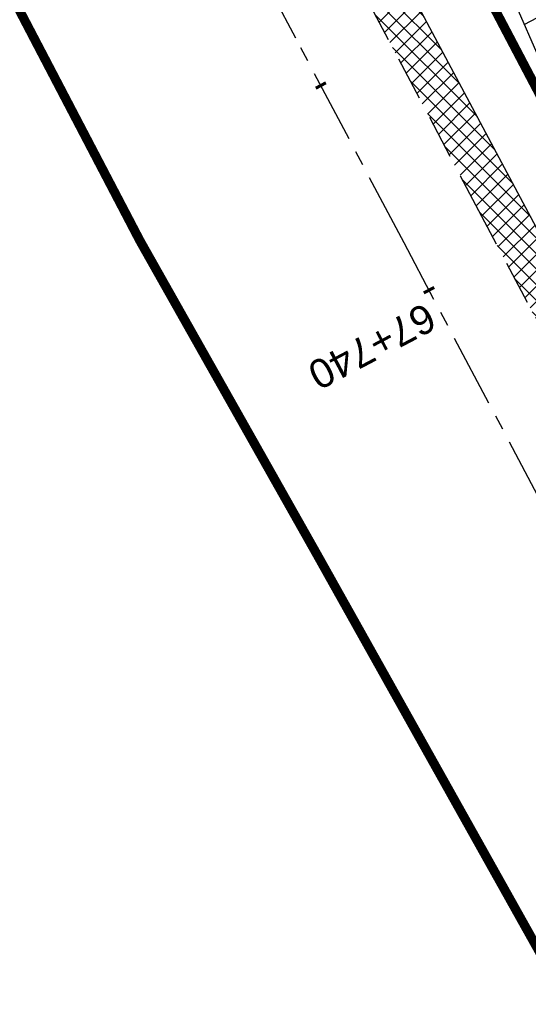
# Model space of a CAD drawing. Header units: metres. Extents: x 7529682 to 7533711, y 5721195 to 5727842.
# Tile 163 of 232: x 7530276 to 7530298, y 5726653 to 5726695. Entities that reach past the tile are written whole.
import ezdxf

# ---------------------------------------------------------------- set-up
doc = ezdxf.new("R2010")
doc.units = ezdxf.units.M
for name, pattern in [('817-dzialki-09-05-04$0$HIDDEN', [0.375, 0.25, -0.125]), ('ACAD_ISO05W100', [33, 24, -3, 0, -3, 0, -3]), ('CENTER', [50.800000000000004, 31.75, -6.35, 6.35, -6.35]), ('HIDDEN', [9.524999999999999, 6.35, -3.175])]:
    doc.linetypes.add(name, pattern=pattern)
for name, color, linetype in [('C-DROGI-SYTUACJA-ETYKIETY', 7, 'Continuous'), ('D-hatch-pobocza', 131, 'Continuous'), ('D-pobocza', 60, 'Continuous'), ('D-rowy', 160, 'Continuous'), ('D-skarpa', 2, 'Continuous'), ('D-skarpa-kreskowanie', 2, 'Continuous')]:
    doc.layers.add(name, color=color, linetype=linetype)
doc.layers.add('D-hatch-ciag-pieszo-rowerowy', color=7, linetype='Continuous', lineweight=13, true_color=0xff9f80)
doc.layers.add('D-LR-etap-III', color=7, linetype='817-dzialki-09-05-04$0$HIDDEN', lineweight=50, true_color=0x00008f)
for name, color, linetype, lineweight in [('D-krawędzie', 3, 'Continuous', 30), ('D-oś', 10, 'CENTER', 30), ('D-pas-drogowy', 7, 'ACAD_ISO05W100', 50)]:
    doc.layers.add(name, color=color, linetype=linetype, lineweight=lineweight)
doc.styles.get("Standard").update_dxf_attribs({"font": 'arial.ttf'})
pattern_1 = [(45, (0, 0), (-0.3367596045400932, 0.3367596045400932), []), (135, (0, 0), (-0.3367596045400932, -0.3367596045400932), [])]

# ---------------------------------------------------------------- blocks, each defined once
blk = doc.blocks.new('AeccTickLine')
at = {"color": 0, "linetype": 'ByBlock', "lineweight": -2}
blk.add_line((0, 1), (-3.673819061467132e-16, -1), dxfattribs=at)

msp = doc.modelspace()

# ---------------------------------------------------------------- hatches: boundary and pattern name
at = {"layer": 'D-hatch-ciag-pieszo-rowerowy'}
h = msp.add_hatch(dxfattribs=at)
h.set_pattern_fill('ANSI37', color=256, scale=0.15, style=0)
h.set_pattern_definition(pattern_1)
h.paths.add_polyline_path([(7530290.543319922, 5726718.375739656, -0.05981638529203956), (7530286.288863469, 5726729.511308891), (7530285.062150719, 5726729.254160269, 0.06075633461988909), (7530289.361782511, 5726717.936811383), (7530322.48423269, 5726654.997800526), (7530323.289992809, 5726653.467806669), (7530324.387465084, 5726654.066463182), (7530323.589988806, 5726655.580727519)])
h.paths.add_polyline_path([(7530289.361782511, 5726717.936811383, -0.06075633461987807), (7530285.062150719, 5726729.254160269), (7530283.836125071, 5726728.997155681, 0.06169626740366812), (7530288.180245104, 5726717.497883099), (7530321.378060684, 5726654.415663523), (7530322.192520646, 5726652.869150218), (7530323.289992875, 5726653.467806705), (7530322.483990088, 5726654.998261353)])
at = {"layer": 'D-hatch-pobocza'}
h = msp.add_hatch(dxfattribs=at)
h.set_pattern_fill('ANSI37', color=256, scale=0.15, style=0)
h.set_pattern_definition(pattern_1)
h.paths.add_polyline_path([(7530484.05, 5726334.34), (7530471.92, 5726357.11), (7530458.95, 5726381.07), (7530447.57, 5726403.23), (7530435.55, 5726425.46), (7530424.34, 5726446.96), (7530408.219999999, 5726477.68), (7530396.719999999, 5726499.26), (7530381.74, 5726527.87), (7530371.44, 5726547.5), (7530359.58, 5726569.81), (7530349.42, 5726588.72), (7530332.29, 5726621.37), (7530323.719999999, 5726638.05), (7530306.54, 5726670.82), (7530298.559999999, 5726686.33), (7530287.259999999, 5726707.54), (7530284.291048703, 5726713.261271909), (7530282.669641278, 5726712.403913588), (7530284.501430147, 5726708.939695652), (7530291.375516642, 5726695.939652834), (7530296.045865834, 5726687.107244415), (7530304.46414878, 5726671.186868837), (7530316.603827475, 5726648.181421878), (7530333.058434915, 5726617.014067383), (7530350.00379698, 5726585.00616126), (7530367.257623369, 5726552.315762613), (7530385.762825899, 5726517.234589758), (7530404.054360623, 5726482.546167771), (7530421.086512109, 5726450.182125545), (7530442.441939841, 5726409.661369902), (7530463.421308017, 5726369.849931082), (7530489.269347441, 5726320.82820421), (7530506.411845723, 5726288.291398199), (7530524.314558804, 5726254.7836642), (7530540.549094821, 5726224.891183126), (7530548.272673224, 5726210.668598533), (7530551.69684983, 5726207.034942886), (7530543.21, 5726222.9), (7530538.34, 5726232.11), (7530533.7, 5726240.35), (7530511.95, 5726280.97), (7530499.24, 5726305.31)])

# ---------------------------------------------------------------- linework, layer by layer
at = {"layer": 'D-krawędzie', "linetype": 'HIDDEN', "ltscale": 0.3}
msp.add_lwpolyline([(7529971.475882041, 5727300.786382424), (7530006.701701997, 5727234.141132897), (7530044.198460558, 5727163.133456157), (7530082.890091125, 5727090.20043586), (7530098.687472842, 5727060.36179238), (7530131.997785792, 5726997.210008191), (7530163.821737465, 5726937.096607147), (7530204.081352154, 5726861.012519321), (7530247.819962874, 5726778.438272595), (7530252.219999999, 5726770.26), (7530259.735272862, 5726756.89951491), (7530263.781713, 5726749.286762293), (7530270.196482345, 5726737.095956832), (7530272.433334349, 5726732.818899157), (7530276.00888925, 5726725.597700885), (7530279.7, 5726718.02), (7530284.501430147, 5726708.939695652), (7530291.375516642, 5726695.939652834), (7530296.045865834, 5726687.107244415), (7530304.46414878, 5726671.186868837), (7530316.603827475, 5726648.181421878)], dxfattribs=at)
at = {"layer": 'D-LR-etap-III', "ltscale": 10, "flags": 128}
msp.add_lwpolyline([(7531750.474471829, 5723895.103125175, 0.4, 0.4, 0), (7531750.505, 5723895.13, 0.4, 0.4, 0), (7531682.71, 5724022.92, 0.4, 0.4, 0), (7531619.177023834, 5724147.203692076, 0.4, 0.4, 0), (7531592.308960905, 5724198.48863389, 0.4, 0.4, 0), (7531553.263875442, 5724272.918564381, 0.4, 0.4, 0), (7531504.019999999, 5724366.79, 0.4, 0.4, 0), (7531482.09, 5724407.62, 0.4, 0.4, 0), (7531412.350402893, 5724541.182759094, 0.4, 0.4, 0), (7531388.463669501, 5724586.929768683, 0.4, 0.4, 0), (7531345.12, 5724669.94, 0.4, 0.4, 0), (7531127.66, 5725081.67, 0.4, 0.4, 0), (7531059.253139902, 5725211.040795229, 0.4, 0.4, 0), (7531008.007244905, 5725307.953830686, 0.4, 0.4, 0), (7530964.181635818, 5725390.835555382, 0.4, 0.4, 0), (7530914.557354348, 5725484.683561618, 0.4, 0.4, 0), (7530865.243241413, 5725577.493975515, 0.4, 0.4, 0), (7530840.085257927, 5725624.058651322, 0.4, 0.4, 0), (7530802.559525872, 5725694.924584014, 0.4, 0.4, 0), (7530755.54, 5725787.51, 0.4, 0.4, 0), (7530708.717810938, 5725876.303221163, 0.4, 0.4, 0), (7530695.12, 5725902.09, 0.4, 0.4, 0), (7530642.91397006, 5726001.07839487, 0.4, 0.4, 0), (7530634.934723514, 5726016.146615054, 0.4, 0.4, 0), (7530610.820000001, 5726061.929999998, 0.4, 0.4, 0), (7530610.820000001, 5726061.929999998, 0.4, 0.4, 0), (7530607.21, 5726063.51, 0.4, 0.4, 0), (7530597.42, 5726080.68, 0.4, 0.4, 0), (7530591.16, 5726088.44, 0.4, 0.4, 0), (7530581.28, 5726107.21, 0.4, 0.4, 0), (7530571.29, 5726130.56, 0.4, 0.4, 0), (7530549.554994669, 5726171.527317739, 0.4, 0.4, 0), (7530531.014309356, 5726206.473807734, 0.4, 0.4, 0), (7530516.461208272, 5726236.016618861, 0.4, 0.4, 0), (7530500.798929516, 5726266.141265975, 0.4, 0.4, 0), (7530491.349999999, 5726283.94, 0.4, 0.4, 0), (7530482.4, 5726303.41, 0.4, 0.4, 0), (7530482.4, 5726303.41, 0.4, 0.4, 0), (7530450.41, 5726357.28, 0.4, 0.4, 0), (7530397.759396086, 5726458.499907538, 0.4, 0.4, 0), (7530334.707815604, 5726583.664702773, 0.4, 0.4, 0), (7530303.939274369, 5726645.167943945, 0.4, 0.4, 0), (7530300.509779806, 5726651.777515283, 0.4, 0.4, 0), (7530289.213532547, 5726671.966724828, 0.4, 0.4, 0), (7530281.54, 5726685.57, 0.4, 0.4, 0), (7530261.37085633, 5726724.163374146, 0.4, 0.4, 0), (7530254.03, 5726738.21, 0.4, 0.4, 0), (7530197.219999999, 5726845.06, 0.4, 0.4, 0), (7530194.71, 5726849.15, 0.4, 0.4, 0), (7530195.92, 5726850.75, 0.4, 0.4, 0), (7530170.546669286, 5726892.961489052, 0.4, 0.4, 0), (7530143.174718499, 5726945.065838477, 0.4, 0.4, 0), (7530105.059999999, 5727018.32, 0.4, 0.4, 0), (7530100.059999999, 5727027.16, 0.4, 0.4, 0), (7530062.318670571, 5727099.625398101, 0.4, 0.4, 0), (7530015.378537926, 5727189.420463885, 0.4, 0.4, 0), (7529983.207960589, 5727250.206596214, 0.4, 0.4, 0), (7529953.284293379, 5727306.74720398, 0.4, 0.4, 0), (7529900.67053443, 5727406.15903814, 0.4, 0.4, 0), (7529890.630239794, 5727425.131178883, 0.4, 0.4, 0), (7529875.155383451, 5727454.426350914, 0.4, 0.4, 0), (7529857.560096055, 5727487.787346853, 0.4, 0.4, 0), (7529835.194401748, 5727530.19312405, 0.4, 0.4, 0), (7529811.740544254, 5727574.662079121, 0.4, 0.4, 0), (7529792.101859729, 5727611.922638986, 0.4, 0.4, 0), (7529768.066117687, 5727657.469613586, 0.4, 0.4, 0), (7529755.210566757, 5727682.131373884, 0.4, 0.4, 0), (7529753.309999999, 5727681.13, 0.4, 0.4, 0), (7529739.21, 5727707.77, 0.4, 0.4, 0), (7529735.394745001, 5727711.251990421, 0.4, 0.4, 0), (7529725.42, 5727730.2, 0.4, 0.4, 0), (7529723.55, 5727729.88, 0.4, 0.4, 0), (7529695.566668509, 5727782.932080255, 0.4, 0.4, 0), (7529717.67971874, 5727794.024357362, 0.4, 0.4, 0), (7529736.274870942, 5727758.647400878, 0.4, 0.4, 0), (7529736.274870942, 5727758.647400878, 0.4, 0.4, 0), (7529744.511003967, 5727750.406106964, 0.4, 0.4, 0), (7529744.511003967, 5727750.406106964, 0.4, 0.4, 0), (7529750.282568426, 5727738.549848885, 0.4, 0.4, 0), (7529777.108510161, 5727687.569424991, 0.4, 0.4, 0), (7529796.51537536, 5727651.329932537, 0.4, 0.4, 0), (7529814.937945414, 5727616.793170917, 0.4, 0.4, 0), (7529839.006722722, 5727572.303976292, 0.4, 0.4, 0), (7529860.617626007, 5727532.509108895, 0.4, 0.4, 0), (7529882.348967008, 5727491.504261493, 0.4, 0.4, 0), (7529904.865139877, 5727449.096370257, 0.4, 0.4, 0), (7529920.747384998, 5727418.884773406, 0.4, 0.4, 0), (7529946.676504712, 5727368.547487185, 0.4, 0.4, 0), (7529972.024701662, 5727320.573310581, 0.4, 0.4, 0), (7529987.740014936, 5727290.153392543, 0.4, 0.4, 0), (7529996.497385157, 5727273.661630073, 0.4, 0.4, 0), (7530017.541471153, 5727234.202689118, 0.4, 0.4, 0), (7530033.053657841, 5727204.864166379, 0.4, 0.4, 0), (7530051.622983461, 5727170.222745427, 0.4, 0.4, 0), (7530069.276612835, 5727137.015751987, 0.4, 0.4, 0), (7530089.385386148, 5727097.533639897, 0.4, 0.4, 0), (7530109.712512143, 5727060.746615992, 0.4, 0.4, 0), (7530136.769722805, 5727011.640131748, 0.4, 0.4, 0), (7530162.446686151, 5726962.743777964, 0.4, 0.4, 0), (7530187.674104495, 5726916.992101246, 0.4, 0.4, 0), (7530207.820739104, 5726879.335323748, 0.4, 0.4, 0), (7530230.625609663, 5726834.518686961, 0.4, 0.4, 0), (7530262.288093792, 5726776.61832811, 0.4, 0.4, 0), (7530277.509672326, 5726760.213143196, 0.4, 0.4, 0), (7530286.036865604, 5726744.106684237, 0.4, 0.4, 0), (7530288.097472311, 5726735.884066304, 0.4, 0.4, 0), (7530290.393870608, 5726725.046963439, 0.4, 0.4, 0), (7530296.17664807, 5726713.582980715, 0.4, 0.4, 0), (7530302.726195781, 5726701.18226779, 0.4, 0.4, 0), (7530325.685047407, 5726657.466383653, 0.4, 0.4, 0), (7530343.243978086, 5726623.648592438, 0.4, 0.4, 0), (7530360.229820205, 5726591.746871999, 0.4, 0.4, 0), (7530383.20855044, 5726548.059469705, 0.4, 0.4, 0), (7530406.017875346, 5726503.605514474, 0.4, 0.4, 0), (7530427.464919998, 5726462.620289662, 0.4, 0.4, 0), (7530447.9278544, 5726424.388014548, 0.4, 0.4, 0), (7530471.126878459, 5726379.920667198, 0.4, 0.4, 0), (7530490.501003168, 5726343.033350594, 0.4, 0.4, 0), (7530509.499458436, 5726306.733076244, 0.4, 0.4, 0), (7530529.890269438, 5726267.244072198, 0.4, 0.4, 0), (7530543.852446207, 5726238.990319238, 0.4, 0.4, 0), (7530554.808897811, 5726218.943990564, 0.4, 0.4, 0), (7530559.027108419, 5726212.223286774, 0.4, 0.4, 0), (7530563.060988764, 5726206.409670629, 0.4, 0.4, 0), (7530566.93354971, 5726200.463543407, 0.4, 0.4, 0), (7530569.771022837, 5726194.901501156, 0.4, 0.4, 0), (7530571.47319415, 5726191.282350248, 0.4, 0.4, 0), (7530572.839142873, 5726188.024533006, 0.4, 0.4, 0), (7530575.295071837, 5726182.034664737, 0.4, 0.4, 0), (7530579.736851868, 5726173.306070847, 0.4, 0.4, 0), (7530583.3, 5726167.41, 0.4, 0.4, 0), (7530593.4, 5726163.33, 0.4, 0.4, 0), (7530598.618375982, 5726155.264489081, 0.4, 0.4, 0), (7530608.258304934, 5726140.497132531, 0.4, 0.4, 0), (7530603.269999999, 5726136.83, 0.4, 0.4, 0), (7530606.53, 5726131.84, 0.4, 0.4, 0), (7530604.239057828, 5726124.21679044, 0.4, 0.4, 0), (7530605.847136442, 5726121.630127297, 0.4, 0.4, 0), (7530608.971611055, 5726116.164124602, 0.4, 0.4, 0), (7530618.114293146, 5726097.791111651, 0.4, 0.4, 0), (7530651.213125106, 5726034.959524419, 0.4, 0.4, 0), (7530670.243741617, 5725998.61095082, 0.4, 0.4, 0), (7530698.075474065, 5725945.952624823, 0.4, 0.4, 0), (7530716.505955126, 5725911.3051464, 0.4, 0.4, 0), (7530735.223454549, 5725875.667401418, 0.4, 0.4, 0), (7530752.504235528, 5725842.154920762, 0.4, 0.4, 0), (7530778.310652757, 5725793.501254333, 0.4, 0.4, 0), (7530797.499961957, 5725756.381811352, 0.4, 0.4, 0), (7530812.518974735, 5725728.28874362, 0.4, 0.4, 0), (7530820.039295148, 5725713.160404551, 0.4, 0.4, 0), (7530822.422446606, 5725710.193574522, 0.4, 0.4, 0), (7530833.154893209, 5725688.800634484, 0.4, 0.4, 0), (7530849.629354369, 5725656.158601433, 0.4, 0.4, 0), (7530867.98290276, 5725621.963939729, 0.4, 0.4, 0), (7530872.629809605, 5725612.88760475, 0.4, 0.4, 0), (7530880.354488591, 5725597.594500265, 0.4, 0.4, 0), (7530883.839446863, 5725593.389159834, 0.4, 0.4, 0), (7530891.782113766, 5725587.763349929, 0.4, 0.4, 0), (7530895.038670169, 5725584.280746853, 0.4, 0.4, 0), (7530897.033644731, 5725580.941110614, 0.4, 0.4, 0), (7530900.951646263, 5725579.945856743, 0.4, 0.4, 0), (7530904.80970798, 5725571.977328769, 0.4, 0.4, 0), (7530903.682362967, 5725568.566434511, 0.4, 0.4, 0), (7530908.900614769, 5725558.844845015, 0.4, 0.4, 0), (7530910.252030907, 5725545.671606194, 0.4, 0.4, 0), (7530912.872986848, 5725538.645543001, 0.4, 0.4, 0), (7530945.278171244, 5725478.464284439, 0.4, 0.4, 0), (7530959.692318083, 5725450.24628822, 0.4, 0.4, 0), (7531002.82670893, 5725368.192370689, 0.4, 0.4, 0), (7531044.703532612, 5725290.314293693, 0.4, 0.4, 0), (7531064.098839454, 5725253.212562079, 0.4, 0.4, 0), (7531083.010253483, 5725216.677517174, 0.4, 0.4, 0), (7531113.013137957, 5725158.465613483, 0.4, 0.4, 0), (7531137.364304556, 5725113.07076138, 0.4, 0.4, 0), (7531150.830830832, 5725086.711759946, 0.4, 0.4, 0), (7531159.745663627, 5725076.640848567, 0.4, 0.4, 0), (7531166.309999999, 5725074.58, 0.4, 0.4, 0), (7531172.29, 5725062.58, 0.4, 0.4, 0), (7531170.589828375, 5725055.605912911, 0.4, 0.4, 0), (7531173.732823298, 5725044.080706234, 0.4, 0.4, 0), (7531215.342008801, 5724964.859648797, 0.4, 0.4, 0), (7531238.054496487, 5724921.684649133, 0.4, 0.4, 0), (7531262.389821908, 5724875.282876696, 0.4, 0.4, 0), (7531295.587160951, 5724811.265731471, 0.4, 0.4, 0), (7531348.487908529, 5724712.362812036, 0.4, 0.4, 0), (7531363.740817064, 5724682.68394264, 0.4, 0.4, 0), (7531366.986905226, 5724675.865317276, 0.4, 0.4, 0), (7531382.541261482, 5724646.110625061, 0.4, 0.4, 0), (7531401.299165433, 5724610.874551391, 0.4, 0.4, 0), (7531428.964837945, 5724558.862274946, 0.4, 0.4, 0), (7531449.111202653, 5724520.397801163, 0.4, 0.4, 0), (7531477.292992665, 5724465.831467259, 0.4, 0.4, 0), (7531500.996290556, 5724421.112506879, 0.4, 0.4, 0), (7531512.121834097, 5724400.549045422, 0.4, 0.4, 0), (7531513.78163794, 5724396.757451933, 0.4, 0.4, 0), (7531526.32, 5724379.39, 0.4, 0.4, 0), (7531566.783642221, 5724302.73628205, 0.4, 0.4, 0), (7531578.579156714, 5724282.774819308, 0.4, 0.4, 0), (7531584.232619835, 5724273.111246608, 0.4, 0.4, 0), (7531590.109283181, 5724263.508189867, 0.4, 0.4, 0), (7531593.027899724, 5724258.771479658, 0.4, 0.4, 0), (7531595.711841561, 5724254.226824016, 0.4, 0.4, 0), (7531601.659976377, 5724243.898197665, 0.4, 0.4, 0), (7531606.097733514, 5724235.986407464, 0.4, 0.4, 0), (7531609.382207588, 5724230.799061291, 0.4, 0.4, 0), (7531611.580260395, 5724227.671180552, 0.4, 0.4, 0), (7531612.707802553, 5724225.86410867, 0.4, 0.4, 0), (7531618.665224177, 5724214.480919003, 0.4, 0.4, 0), (7531619.885522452, 5724212.333950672, 0.4, 0.4, 0), (7531620.931818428, 5724210.787064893, 0.4, 0.4, 0), (7531623.518605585, 5724207.111542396, 0.4, 0.4, 0), (7531626.143926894, 5724203.61306897, 0.4, 0.4, 0), (7531632.022984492, 5724196.485954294, 0.4, 0.4, 0), (7531653.949089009, 5724152.617641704, 0.4, 0.4, 0), (7531656.750690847, 5724143.103797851, 0.4, 0.4, 0), (7531659.61440691, 5724133.254504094, 0.4, 0.4, 0), (7531661.627147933, 5724128.646047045, 0.4, 0.4, 0.01093811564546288), (7531674.314987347, 5724101.43546424, 0.4, 0.4, 0), (7531685.137626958, 5724081.408252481, 0.4, 0.4, 0), (7531692.159945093, 5724066.277333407, 0.4, 0.4, 0), (7531699.662164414, 5724051.388120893, 0.4, 0.4, 0), (7531704.480624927, 5724040.808561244, 0.4, 0.4, 0), (7531704.480624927, 5724040.808561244, 0.4, 0.4, 0), (7531704.401251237, 5724037.368913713, 0.4, 0.4, 0), (7531720.383609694, 5724003.441317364, 0.4, 0.4, 0), (7531728.79890528, 5723986.206298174, 0.4, 0.4, 0), (7531733.237926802, 5723977.192631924, 0.4, 0.4, 0), (7531736.750027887, 5723969.505210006, 0.4, 0.4, 0), (7531737.336143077, 5723968.518916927, 0.4, 0.4, 0), (7531738.285051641, 5723967.699360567, 0.4, 0.4, 0), (7531742.180915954, 5723962.346428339, 0.4, 0.4, 0), (7531744.286141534, 5723958.615526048, 0.4, 0.4, 0), (7531755.393260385, 5723944.192617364, 0.4, 0.4, 0), (7531758.69, 5723936.76, 0.4, 0.4, 0), (7531780.08, 5723929.25, 0.4, 0.4, 0), (7531792.611989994, 5723906.337708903, 0.4, 0.4, 0), (7531792.611989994, 5723906.337708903, 0.4, 0.4, 0), (7531756.962094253, 5723883.055323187, 0.4, 0.4, 0), (7531750.46, 5723895.130000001, 0.4, 0.4, 0), (7531750.46, 5723895.130000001, 0, 0, 0)], format="xyseb", dxfattribs=at)
at = {"layer": 'D-oś', "ltscale": 0.1}
msp.add_lwpolyline([(7530313.508365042, 5726646.547986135), (7530301.370075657, 5726669.550802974), (7530292.95179271, 5726685.471178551), (7530288.281443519, 5726694.303586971), (7530281.407357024, 5726707.303629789), (7530276.578826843, 5726716.435184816), (7530272.867295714, 5726724.054807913), (7530269.313944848, 5726731.231162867), (7530267.097066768, 5726735.470028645), (7530260.687746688, 5726747.650478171), (7530256.664309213, 5726755.219954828), (7530249.153360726, 5726768.572752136), (7530244.732367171, 5726776.789976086), (7530200.987754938, 5726859.375553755), (7530160.728462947, 5726935.45903188), (7530128.903273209, 5726995.57477155), (7530095.592978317, 5727058.726521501), (7530079.798237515, 5727088.5601794), (7530041.105041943, 5727161.496149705), (7530003.607351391, 5727232.505591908), (7529968.380651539, 5727299.152506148)], dxfattribs=at)
at = {"layer": 'D-pas-drogowy', "ltscale": 0.2, "flags": 128}
msp.add_lwpolyline([(7531633.018560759, 5724182.834272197, 0.4, 0.4, 0), (7531617.558899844, 5724211.608162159, 0.4, 0.4, 0), (7531566.783642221, 5724302.73628205, 0.4, 0.4, 0), (7531538.419082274, 5724356.469679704, 0.4, 0.4, 0), (7531526.32, 5724379.39, 0.4, 0.4, 0), (7531516.102085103, 5724393.607319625, 0.4, 0.4, 0.001485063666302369), (7531513.78037409, 5724396.837773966, 0.4, 0.4, 0), (7531501.87, 5724413.41, 0.4, 0.4, 0), (7531474.926107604, 5724464.507896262, 0.4, 0.4, 0), (7531446.200436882, 5724518.992313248, 0.4, 0.4, 0), (7531424.962185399, 5724559.262257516, 0.4, 0.4, 0), (7531398.444460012, 5724609.565801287, 0.4, 0.4, 0), (7531379.647455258, 5724645.216004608, 0.4, 0.4, 0), (7531365.23, 5724672.56, 0.4, 0.4, 0), (7531341.305752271, 5724717.915356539, 0.4, 0.4, 0), (7531312.899996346, 5724771.788898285, 0.4, 0.4, 0), (7531292.590923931, 5724810.306502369, 0.4, 0.4, 0), (7531259.391619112, 5724873.271351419, 0.4, 0.4, 0), (7531233.740401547, 5724921.922582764, 0.4, 0.4, 0), (7531203.072738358, 5724980.092044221, 0.4, 0.4, 0), (7531173.471398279, 5725036.225177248, 0.4, 0.4, 0), (7531168.269999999, 5725046.09, 0.4, 0.4, 0), (7531172.29, 5725062.58, 0.4, 0.4, 0), (7531166.309999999, 5725074.58, 0.4, 0.4, 0), (7531150.32, 5725079.6, 0.4, 0.4, 0), (7531141.5, 5725096.43, 0.4, 0.4, 0), (7531109.311735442, 5725157.814415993, 0.4, 0.4, 0), (7531086.641300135, 5725201.047918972, 0.4, 0.4, 0), (7531059.198258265, 5725253.383662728, 0.4, 0.4, 0), (7531028.206828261, 5725312.48946212, 0.4, 0.4, 0), (7530999.104694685, 5725367.990143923, 0.4, 0.4, 0), (7530956.247527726, 5725449.724815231, 0.4, 0.4, 0), (7530924.397774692, 5725510.463768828, 0.4, 0.4, 0), (7530897.509999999, 5725561.74, 0.4, 0.4, 0), (7530894.46, 5725566.14, 0.4, 0.4, 0), (7530892.16, 5725570.49, 0.4, 0.4, 0), (7530869.362688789, 5725613.307018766, 0.4, 0.4, 0), (7530861.693971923, 5725627.704613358, 0.4, 0.4, 0), (7530852.74, 5725644.52, 0.4, 0.4, 0), (7530831.509999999, 5725684.2, 0.4, 0.4, 0), (7530811.13, 5725722.52, 0.4, 0.4, 0), (7530792.3476413, 5725757.940652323, 0.4, 0.4, 0), (7530768.03, 5725803.8, 0.4, 0.4, 0), (7530748.768542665, 5725840.178507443, 0.4, 0.4, 0), (7530727.7, 5725879.97, 0.4, 0.4, 0), (7530712.0981582, 5725909.54523909, 0.4, 0.4, 0), (7530693.644105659, 5725944.645156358, 0.4, 0.4, 0), (7530665.702224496, 5725997.538976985, 0.4, 0.4, 0), (7530641.759999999, 5726042.88, 0.4, 0.4, 0), (7530616.5, 5726091.48, 0.4, 0.4, 0), (7530604.628439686, 5726114.319880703, 0.4, 0.4, -0.007762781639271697), (7530602.5, 5726118.43, 0.4, 0.4, 0), (7530603.992037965, 5726123.394821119, 0.4, 0.4, 0), (7530606.53, 5726131.84, 0.4, 0.4, 0), (7530603.269999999, 5726136.83, 0.4, 0.4, 0), (7530593.775620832, 5726151.368713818, 0.4, 0.4, 0), (7530590.202637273, 5726156.84001263, 0.4, 0.4, 0), (7530583.3, 5726167.41, 0.4, 0.4, 0), (7530580.578343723, 5726170.427567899, 0.4, 0.4, 0), (7530575.849999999, 5726175.67, 0.4, 0.4, 0), (7530569.009999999, 5726186.66, 0.4, 0.4, 0), (7530562.555322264, 5726199.189409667, 0.4, 0.4, 0), (7530555.67, 5726211.39, 0.4, 0.4, 0), (7530548.29, 5726224.23, 0.4, 0.4, 0), (7530540.58, 5726237.71, 0.4, 0.4, 0), (7530532.679999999, 5726252.65, 0.4, 0.4, 0), (7530524.059999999, 5726269.35, 0.4, 0.4, 0), (7530502.82, 5726309.91, 0.4, 0.4, 0), (7530488.83, 5726336.63, 0.4, 0.4, 0), (7530466.03, 5726380.16, 0.4, 0.4, 0), (7530438.469999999, 5726432.77, 0.4, 0.4, 0), (7530424.53, 5726459.09, 0.4, 0.4, 0), (7530401.63, 5726502.97, 0.4, 0.4, 0), (7530383.38, 5726538.06, 0.4, 0.4, 0), (7530353.969999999, 5726593.52, 0.4, 0.4, 0), (7530338.469999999, 5726622.74, 0.4, 0.4, 0), (7530322.009999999, 5726653.88, 0.4, 0.4, 0), (7530297.54, 5726700.33, 0.4, 0.4, 0), (7530287.38, 5726719.6, 0.4, 0.4, 0), (7530285.94993921, 5726722.315508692, 0.4, 0.4, 0), (7530280.259999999, 5726733.12, 0.4, 0.4, 0), (7530266.73, 5726758.74, 0.4, 0.4, 0), (7530260.42, 5726770.47, 0.4, 0.4, 0), (7530253.25, 5726783.82, 0.4, 0.4, 0), (7530244.95, 5726799.33, 0.4, 0.4, 0), (7530239.389999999, 5726808.49, 0.4, 0.4, 0), (7530238.29, 5726807.9, 0.4, 0.4, 0), (7530218.11, 5726850.67, 0.4, 0.4, 0), (7530175.906646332, 5726928.168028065, 0.4, 0.4, 0), (7530096.679999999, 5727076.15, 0.4, 0.4, 0), (7530094.679999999, 5727079.89, 0.4, 0.4, 0), (7530064.59693469, 5727135.522637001, 0.4, 0.4, 0), (7530046.730970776, 5727168.8921561, 0.4, 0.4, 0), (7530025.803045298, 5727208.461374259, 0.4, 0.4, 0), (7530012.846501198, 5727232.979315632, 0.4, 0.4, 0), (7529994.15, 5727268.45, 0.4, 0.4, 0), (7529981.670868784, 5727291.93018666, 0.4, 0.4, 0), (7529949.889999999, 5727351.73, 0.4, 0.4, 0), (7529924.75, 5727399.03, 0.4, 0.4, 0), (7529915.515824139, 5727417.099754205, 0.4, 0.4, 0), (7529885.83, 5727475.19, 0.4, 0.4, 0), (7529862.559999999, 5727519.97, 0.4, 0.4, 0), (7529852.984923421, 5727538.191086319, 0.4, 0.4, 0), (7529836.513084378, 5727569.51130111, 0.4, 0.4, 0), (7529815.36890814, 5727609.140983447, 0.4, 0.4, 0), (7529792.795203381, 5727651.247499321, 0.4, 0.4, 0), (7529774.199114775, 5727685.858348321, 0.4, 0.4, 0), (7529746.966026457, 5727736.059440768, 0.4, 0.4, 0), (7529733.92, 5727757.62, 0.4, 0.4, 0), (7529708.607472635, 5727806.388536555, 0.4, 0.4, 0), (7529688.491967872, 5727796.344621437, 0.4, 0.4, 0), (7529723.55, 5727729.88, 0.4, 0.4, 0), (7529725.42, 5727730.2, 0.4, 0.4, 0), (7529735.38, 5727711.28, 0.4, 0.4, 0), (7529739.21, 5727707.77, 0.4, 0.4, 0), (7529753.309999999, 5727681.13, 0.4, 0.4, 0), (7529755.178396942, 5727682.114424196, 0.4, 0.4, 0), (7529792.101859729, 5727611.922638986, 0.4, 0.4, 0), (7529811.740544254, 5727574.662079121, 0.4, 0.4, 0), (7529835.194401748, 5727530.19312405, 0.4, 0.4, 0), (7529857.560096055, 5727487.787346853, 0.4, 0.4, 0), (7529875.155383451, 5727454.426350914, 0.4, 0.4, 0), (7529890.630239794, 5727425.131178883, 0.4, 0.4, 0), (7529900.67053443, 5727406.15903814, 0.4, 0.4, 0), (7529953.284293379, 5727306.74720398, 0.4, 0.4, 0), (7529983.207960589, 5727250.206596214, 0.4, 0.4, 0), (7530015.378537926, 5727189.420463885, 0.4, 0.4, 0), (7530062.318670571, 5727099.625398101, 0.4, 0.4, 0), (7530100.059999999, 5727027.16, 0.4, 0.4, 0), (7530105.059999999, 5727018.32, 0.4, 0.4, 0), (7530143.174718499, 5726945.065838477, 0.4, 0.4, 0), (7530170.546669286, 5726892.961489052, 0.4, 0.4, 0), (7530195.92, 5726850.75, 0.4, 0.4, 0), (7530194.71, 5726849.15, 0.4, 0.4, 0), (7530197.219999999, 5726845.06, 0.4, 0.4, 0), (7530254.03, 5726738.21, 0.4, 0.4, 0), (7530261.37085633, 5726724.163374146, 0.4, 0.4, 0), (7530281.54, 5726685.57, 0.4, 0.4, 0), (7530289.213532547, 5726671.966724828, 0.4, 0.4, 0), (7530300.509779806, 5726651.777515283, 0.4, 0.4, 0), (7530303.939274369, 5726645.167943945, 0.4, 0.4, 0), (7530334.707815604, 5726583.664702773, 0.4, 0.4, 0), (7530397.759396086, 5726458.499907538, 0.4, 0.4, 0), (7530450.41, 5726357.28, 0.4, 0.4, 0), (7530482.4, 5726303.41, 0.4, 0.4, 0), (7530483.687990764, 5726301.003383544, 0.4, 0.4, 0), (7530491.349999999, 5726283.94, 0.4, 0.4, 0), (7530512.67, 5726243.78, 0.4, 0.4, 0), (7530529.429999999, 5726209.46, 0.4, 0.4, 0), (7530571.29, 5726130.56, 0.4, 0.4, 0), (7530581.28, 5726107.21, 0.4, 0.4, 0), (7530591.16, 5726088.44, 0.4, 0.4, 0), (7530597.42, 5726080.68, 0.4, 0.4, 0), (7530607.21, 5726063.51, 0.4, 0.4, 0), (7530610.820000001, 5726061.929999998, 0.4, 0.4, 0), (7530634.934723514, 5726016.146615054, 0.4, 0.4, 0), (7530642.91397006, 5726001.07839487, 0.4, 0.4, 0), (7530695.12, 5725902.09, 0.4, 0.4, 0), (7530708.717810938, 5725876.303221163, 0.4, 0.4, 0), (7530755.54, 5725787.51, 0.4, 0.4, 0), (7530802.559525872, 5725694.924584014, 0.4, 0.4, 0), (7530840.085257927, 5725624.058651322, 0.4, 0.4, 0), (7530865.243241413, 5725577.493975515, 0.4, 0.4, 0), (7530914.557354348, 5725484.683561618, 0.4, 0.4, 0), (7530964.181635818, 5725390.835555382, 0.4, 0.4, 0), (7531008.007244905, 5725307.953830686, 0.4, 0.4, 0), (7531059.253139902, 5725211.040795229, 0.4, 0.4, 0), (7531127.66, 5725081.67, 0.4, 0.4, 0), (7531345.12, 5724669.94, 0.4, 0.4, 0), (7531388.463669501, 5724586.929768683, 0.4, 0.4, 0), (7531412.350402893, 5724541.182759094, 0.4, 0.4, 0), (7531482.09, 5724407.62, 0.4, 0.4, 0), (7531504.019999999, 5724366.79, 0.4, 0.4, 0), (7531519.374444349, 5724337.520497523, 0.4, 0.4, 0), (7531563.748815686, 5724252.931583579, 0.4, 0.4, 0), (7531602.175111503, 5724179.681224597, 0.4, 0.4, 0), (7531619.177023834, 5724147.203692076, 0.4, 0.4, 0), (7531625.038493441, 5724135.63500206, 0.4, 0.4, 0), (7531656.796442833, 5724073.31633882, 0.4, 0.4, 0), (7531675.12, 5724037.36, 0.4, 0.4, 0), (7531682.71, 5724022.92, 0.4, 0.4, 0), (7531705.565196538, 5723979.810545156, 0.4, 0.4, 0), (7531736.605941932, 5723921.261514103, 0.4, 0.4, 0), (7531750.46, 5723895.130000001, 0.4, 0.4, 0), (7531740.769999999, 5723886.56, 0.4, 0.4, 0), (7531732.86, 5723885, 0.4, 0.4, 0), (7531722.179999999, 5723887.77, 0.4, 0.4, 0), (7531729.87, 5723862.17, 0.4, 0.4, 0), (7531742.92, 5723861.93, 0.4, 0.4, 0), (7531763.71, 5723859.52, 0.4, 0.4, 0), (7531768.42, 5723854.12, 0.4, 0.4, 0), (7531787.42, 5723817.97, 0.4, 0.4, 0), (7531795.57, 5723809.82, 0.4, 0.4, 0), (7531816.346897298, 5723819.850397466, 0.4, 0.4, 0), (7531816.346897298, 5723819.850397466, 0.4, 0.4, 0), (7531805.059999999, 5723843.23, 0.4, 0.4, 0), (7531803.61, 5723886.23, 0.4, 0.4, 0), (7531803.61, 5723886.23, 0.4, 0.4, 0), (7531780.08, 5723929.25, 0.4, 0.4, 0), (7531758.69, 5723936.76, 0.4, 0.4, 0), (7531749.3590272, 5723946.412126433, 0.4, 0.4, 0), (7531742.71, 5723953.29, 0.4, 0.4, 0), (7531735.177368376, 5723967.877529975, 0.4, 0.4, 0), (7531722.37, 5723992.68, 0.4, 0.4, 0), (7531705.041669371, 5724030.885563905, 0.4, 0.4, 0), (7531699.469999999, 5724043.17, 0.4, 0.4, 0), (7531692.69, 5724058.11, 0.4, 0.4, 0), (7531679.672010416, 5724084.016803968, 0.4, 0.4, 0), (7531674.55, 5724094.21, 0.4, 0.4, 0), (7531666.633166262, 5724114.002855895, 0.4, 0.4, 0), (7531649, 5724153.82, 0.4, 0.4, 0), (7531641.49, 5724149.34, 0.4, 0.4, 0), (7531626.04, 5724179.34, 0.4, 0.4, 0), (7531633.03, 5724182.84, 0, 0, 0)], format="xyseb", dxfattribs=at)
at = {"layer": 'D-pobocza'}
msp.add_lwpolyline([(7530323.719999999, 5726638.05), (7530306.54, 5726670.82), (7530298.559999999, 5726686.33), (7530287.259999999, 5726707.54), (7530284.291048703, 5726713.261271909), (7530282.669641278, 5726712.403913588)], dxfattribs=at)
at = {"layer": 'D-rowy', "linetype": 'HIDDEN', "ltscale": 0.1, "const_width": 0.4, "flags": 128}
msp.add_lwpolyline([(7530551.499172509, 5726212.266704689), (7530543.596747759, 5726226.236200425), (7530531.122140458, 5726249.920489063), (7530513.079232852, 5726284.071746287), (7530493.258053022, 5726321.227384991), (7530474.306713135, 5726357.906968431), (7530450.222123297, 5726402.719503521), (7530429.96750982, 5726441.4535147), (7530407.859108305, 5726483.738318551), (7530388.274906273, 5726520.930796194), (7530367.427952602, 5726560.808648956), (7530342.591333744, 5726608.109324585), (7530323.481608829, 5726644.276261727), (7530301.726796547, 5726686.325455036), (7530278.863028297, 5726729.804599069), (7530276.237700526, 5726736.773394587), (7530276.237700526, 5726736.773394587)], dxfattribs=at)
at = {"layer": 'D-skarpa', "linetype": 'Continuous'}
msp.add_lwpolyline([(7530297.276810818, 5726696.900477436), (7530299.282819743, 5726692.306049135), (7530301.533030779, 5726687.840135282), (7530304.166323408, 5726683.57582296), (7530306.592825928, 5726679.202684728), (7530309.012766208, 5726674.826093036), (7530311.381624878, 5726670.422619), (7530313.743852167, 5726666.015655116), (7530320.15539817, 5726653.77281042), (7530320.703526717, 5726652.727038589), (7530325.345876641, 5726643.869896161)], dxfattribs=at)
at = {"layer": 'D-skarpa-kreskowanie', "linetype": 'Continuous'}
msp.add_line((7530299.213732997, 5726695.458508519, 107.36693385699), (7530298.150666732, 5726694.899056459, 106.566034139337), dxfattribs=at)

# ---------------------------------------------------------------- block references
at = {"layer": 'C-DROGI-SYTUACJA-ETYKIETY', "color": 2, "linetype": 'Continuous', "lineweight": 60, "xscale": 0.25, "yscale": 0.25, "zscale": 0.25}
for p, rotation in [((7530289.35940528, 5726692.264981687), 297.8687282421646), ((7530294.033879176, 5726683.424772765), 297.8687282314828)]:
    msp.add_blockref('AeccTickLine', p, dxfattribs=dict(at, rotation=rotation))

# ---------------------------------------------------------------- texts
at = {"layer": 'C-DROGI-SYTUACJA-ETYKIETY', "color": 2}
msp.add_text('67+740', height=1.25, rotation=207.8687282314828, dxfattribs=at).set_placement((7530293.877664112, 5726682.917972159))

doc.saveas('drawing.dxf')
